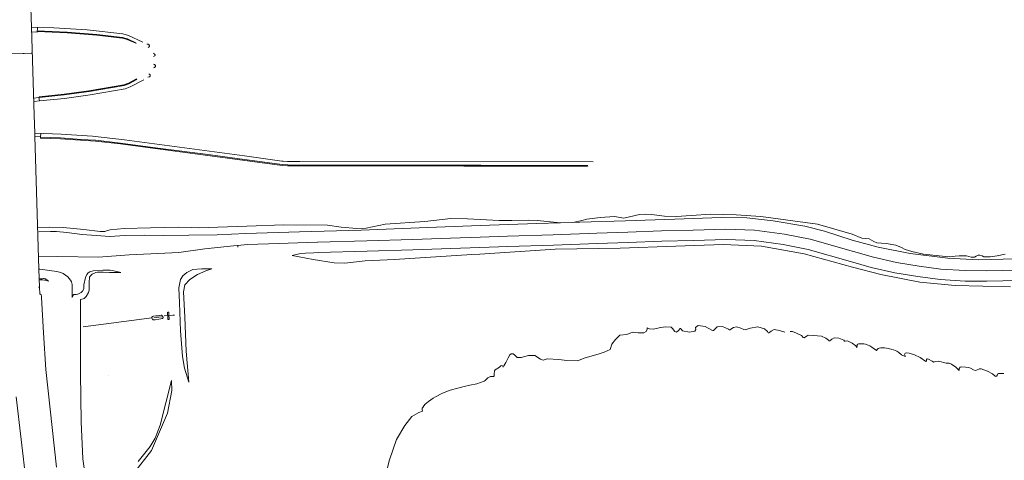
# Model space of a CAD drawing. Header units: metres. Extents: x 66374 to 71914, y 405953 to 412623.
# Tile 14 of 42: x 70228 to 71010, y 408479 to 408829. Entities that reach past the tile are written whole.
import ezdxf

# ---------------------------------------------------------------- set-up
doc = ezdxf.new("R2010")
doc.units = ezdxf.units.M
doc.layers.add('2013-05-24_onderlegger_OVLIJNOBJ', color=252, linetype='Continuous', lineweight=0)

msp = doc.modelspace()

# ---------------------------------------------------------------- linework, layer by layer
at = {"layer": '2013-05-24_onderlegger_OVLIJNOBJ'}
for p, q in [((70237.34, 408822.72), (70236.52, 408848.32)), ((70237.34, 408822.72), (70237.16, 408822.72)), ((70239.56, 408752.96), (70237.34, 408822.72)), ((70255.06, 408822.4), (70237.34, 408822.72)), ((70242.1, 408822.62), (70241.86, 408818.85)), ((70281.7, 408820.7), (70255.06, 408822.4)), ((70241.86, 408818.85), (70237.62, 408819.01)), ((70241.98, 408819.9), (70242, 408819.9)), ((70241.98, 408819.39), (70242.03, 408819.39)), ((70242.03, 408819.39), (70242, 408819.9)), ((70242, 408819.9), (70265.74, 408818.98)), ((70242.03, 408819.36), (70242.03, 408819.39)), ((70242.03, 408819.39), (70265.69, 408818.43)), ((70265.69, 408818.43), (70289.3, 408816.54)), ((70265.74, 408818.98), (70289.37, 408817.09)), ((70309.96, 408817.44), (70281.7, 408820.7)), ((70289.3, 408816.54), (70309.58, 408814.14)), ((70289.37, 408817.09), (70309.72, 408814.69)), ((70309.58, 408814.14), (70313.38, 408813.15)), ((70309.72, 408814.69), (70313.62, 408813.63)), ((70314.38, 408816.29), (70309.96, 408817.44)), ((70325.95, 408810.94), (70314.38, 408816.29)), ((70313.38, 408813.15), (70320.19, 408810.02)), ((70313.62, 408813.63), (70320.42, 408810.5)), ((70320.43, 408810.43), (70320.32, 408810.11)), ((70330.29, 408809.22), (70329.1, 408809.22)), ((70329.96, 408806.62), (70330.78, 408807.23)), ((70330.41, 408809.2), (70330.29, 408809.22)), ((70330.48, 408809.16), (70330.41, 408809.2)), ((70330.61, 408809.06), (70330.48, 408809.16)), ((70330.77, 408808.84), (70330.61, 408809.06)), ((70330.99, 408808.32), (70330.77, 408808.84)), ((70330.78, 408807.23), (70330.87, 408807.32)), ((70330.87, 408807.32), (70330.99, 408807.54)), ((70331.05, 408807.98), (70330.99, 408808.32)), ((70330.99, 408807.54), (70331.04, 408807.8)), ((70331.04, 408807.8), (70331.05, 408807.98)), ((70230.76, 408801.93), (70221.91, 408801.6)), ((70231.61, 408801.97), (70230.76, 408801.93)), ((70237.05, 408802.17), (70231.61, 408801.97)), ((70237.96, 408802.21), (70237.05, 408802.17)), ((70335, 408801.57), (70334.05, 408802.11)), ((70334.42, 408799.42), (70335.3, 408800)), ((70335.24, 408801.37), (70335, 408801.57)), ((70335.36, 408801.2), (70335.24, 408801.37)), ((70335.3, 408800), (70335.37, 408800.06)), ((70335.54, 408800.83), (70335.36, 408801.2)), ((70335.37, 408800.06), (70335.48, 408800.23)), ((70335.48, 408800.23), (70335.55, 408800.43)), ((70335.56, 408800.71), (70335.54, 408800.83)), ((70335.55, 408800.43), (70335.56, 408800.71)), ((70334.22, 408793.44), (70335.24, 408793.06)), ((70335.23, 408790.91), (70334.45, 408790.66)), ((70335.36, 408790.97), (70335.23, 408790.91)), ((70335.24, 408793.06), (70335.36, 408792.99)), ((70335.36, 408792.99), (70335.57, 408792.8)), ((70335.59, 408791.18), (70335.36, 408790.97)), ((70335.57, 408792.8), (70335.74, 408792.55)), ((70335.76, 408791.46), (70335.59, 408791.18)), ((70335.74, 408792.55), (70335.82, 408792.37)), ((70335.84, 408791.66), (70335.76, 408791.46)), ((70335.82, 408792.37), (70335.9, 408792.03)), ((70335.89, 408791.92), (70335.84, 408791.66)), ((70335.9, 408792.03), (70335.89, 408791.92)), ((70330.94, 408783.26), (70329.72, 408783.23)), ((70330.64, 408785.86), (70331.41, 408785.22)), ((70331.07, 408783.29), (70330.94, 408783.26)), ((70331.31, 408783.43), (70331.07, 408783.29)), ((70331.51, 408783.66), (70331.31, 408783.43)), ((70331.41, 408785.22), (70331.49, 408785.13)), ((70331.49, 408785.13), (70331.64, 408784.92)), ((70331.61, 408783.84), (70331.51, 408783.66)), ((70331.74, 408784.19), (70331.61, 408783.84)), ((70331.64, 408784.92), (70331.7, 408784.76)), ((70331.7, 408784.76), (70331.77, 408784.42)), ((70331.77, 408784.42), (70331.74, 408784.19)), ((70283.08, 408772.22), (70310.82, 408777.12)), ((70283.18, 408771.68), (70311.02, 408776.58)), ((70310.82, 408777.12), (70314.51, 408778.43)), ((70311.02, 408776.58), (70314.78, 408777.92)), ((70315.7, 408775.33), (70311.73, 408773.86)), ((70314.51, 408778.43), (70320.9, 408781.82)), ((70314.78, 408777.92), (70321.13, 408781.33)), ((70326.76, 408781.12), (70315.7, 408775.33)), ((70320.91, 408781.76), (70321.13, 408781.33)), ((70321.13, 408781.33), (70321.17, 408781.34)), ((70321.13, 408781.33), (70321.21, 408781.18)), ((70243.6, 408767.01), (70243.58, 408767.52)), ((70243.61, 408767.58), (70263.27, 408769.57)), ((70243.66, 408767.04), (70263.34, 408768.99)), ((70263.27, 408769.57), (70283.08, 408772.22)), ((70263.34, 408768.99), (70283.18, 408771.68)), ((70284.14, 408768.96), (70263.66, 408766.24)), ((70311.73, 408773.86), (70284.14, 408768.96)), ((70239.19, 408766.5), (70243.34, 408766.91)), ((70243.85, 408764.22), (70239.25, 408763.74)), ((70243.34, 408766.91), (70243.85, 408764.22)), ((70263.66, 408766.24), (70243.85, 408764.22)), ((70243.85, 408764.22), (70243.86, 408764.19)), ((70240, 408738.62), (70239.56, 408752.96)), ((70240.08, 408736.03), (70240, 408738.62)), ((70240, 408738.62), (70261.02, 408737.82)), ((70240.08, 408736.03), (70240.02, 408736.03)), ((70243.29, 408630.59), (70240.08, 408736.03)), ((70244.62, 408735.85), (70240.08, 408736.03)), ((70244.59, 408735.58), (70244.62, 408735.85)), ((70244.62, 408735.85), (70244.87, 408738.18)), ((70244.78, 408735.84), (70244.62, 408735.85)), ((70261.02, 408737.82), (70285.78, 408736.13)), ((70285.78, 408736.13), (70311.23, 408733.31)), ((70244.62, 408734.78), (70244.7, 408735.39)), ((70260.48, 408734.21), (70244.62, 408734.75)), ((70244.7, 408735.39), (70244.63, 408735.39)), ((70244.7, 408735.39), (70244.7, 408735.46)), ((70260.5, 408734.88), (70244.7, 408735.39)), ((70288.28, 408732.32), (70260.48, 408734.21)), ((70277.01, 408733.73), (70260.5, 408734.88)), ((70288.32, 408732.99), (70277.01, 408733.73)), ((70308.02, 408730.14), (70288.28, 408732.32)), ((70308.11, 408730.78), (70288.32, 408732.99)), ((70339.75, 408725.86), (70308.02, 408730.14)), ((70339.84, 408726.53), (70308.11, 408730.78)), ((70311.23, 408733.31), (70406.47, 408720.51)), ((70375.42, 408721.15), (70339.75, 408725.86)), ((70375.5, 408721.82), (70339.84, 408726.53)), ((70436.39, 408713.06), (70375.42, 408721.15)), ((70406.58, 408717.7), (70375.5, 408721.82)), ((70406.47, 408720.51), (70428.84, 408717.54)), ((70436.46, 408713.76), (70406.58, 408717.7)), ((70428.84, 408717.54), (70436.22, 408716.51)), ((70436.22, 408716.51), (70437.28, 408716.42)), ((70440.84, 408712.74), (70436.39, 408713.06)), ((70440.89, 408713.41), (70436.46, 408713.76)), ((70437.28, 408716.42), (70440.86, 408716.22)), ((70465.6, 408712.64), (70440.84, 408712.74)), ((70440.86, 408716.22), (70450.59, 408716.22)), ((70465.62, 408713.34), (70440.89, 408713.41)), ((70450.59, 408716.22), (70683.49, 408715.81)), ((70523.25, 408712.58), (70465.6, 408712.64)), ((70523.27, 408713.28), (70465.62, 408713.34)), ((70580.74, 408712.48), (70523.25, 408712.58)), ((70580.77, 408713.15), (70523.27, 408713.28)), ((70594.16, 408712.45), (70580.74, 408712.48)), ((70594.17, 408713.15), (70580.77, 408713.15)), ((70638.51, 408712.38), (70594.16, 408712.45)), ((70638.53, 408713.06), (70594.17, 408713.15)), ((70679.14, 408712.35), (70638.51, 408712.38)), ((70679.14, 408713.02), (70638.53, 408713.06)), ((70679.14, 408713.02), (70679.14, 408713.09)), ((70679.18, 408712.32), (70679.14, 408713.02)), ((70707.98, 408671.2), (70720.43, 408673.92)), ((70720.43, 408673.92), (70724.96, 408674.4)), ((70724.96, 408674.4), (70729.98, 408673.92)), ((70729.98, 408673.92), (70740.15, 408672.7)), ((70761.36, 408673.15), (70776.99, 408674.3)), ((70776.99, 408674.3), (70797.01, 408673.79)), ((70797.01, 408673.79), (70816.59, 408672.45)), ((70437.94, 408665.7), (70408.36, 408664.67)), ((70472.51, 408665.54), (70437.94, 408665.7)), ((70483.36, 408664.03), (70472.51, 408665.54)), ((70518.22, 408666.4), (70503.2, 408663.1)), ((70549.71, 408668.48), (70518.22, 408666.4)), ((70570.42, 408670.82), (70549.71, 408668.48)), ((70583.74, 408670.66), (70570.42, 408670.82)), ((70608.8, 408669.31), (70583.74, 408670.66)), ((70593.77, 408665.25), (70638.74, 408666.85)), ((70618.87, 408669.26), (70608.8, 408669.31)), ((70632.3, 408669.55), (70618.87, 408669.26)), ((70638.99, 408669.22), (70632.3, 408669.55)), ((70638.74, 408666.85), (70657.57, 408667.46)), ((70657.57, 408667.46), (70638.99, 408669.22)), ((70657.57, 408667.46), (70667.43, 408667.78)), ((70657.57, 408667.46), (70657.64, 408667.46)), ((70667.43, 408667.78), (70667.38, 408667.78)), ((70667.43, 408667.78), (70674.5, 408669.31)), ((70667.43, 408667.78), (70673.03, 408667.97)), ((70673.03, 408667.97), (70709.25, 408668.93)), ((70674.5, 408669.31), (70678.51, 408670.3)), ((70678.51, 408670.3), (70689.15, 408671.68)), ((70689.15, 408671.68), (70700.52, 408672.48)), ((70700.52, 408672.48), (70707.98, 408671.2)), ((70709.25, 408668.93), (70748.35, 408670.3)), ((70740.15, 408672.7), (70749.58, 408672.32)), ((70748.35, 408670.3), (70785.1, 408671.52)), ((70749.58, 408672.32), (70761.36, 408673.15)), ((70785.1, 408671.52), (70805.64, 408671.39)), ((70805.64, 408671.39), (70826.59, 408669.09)), ((70816.59, 408672.45), (70861.74, 408666.37)), ((70826.59, 408669.09), (70851.66, 408664.86)), ((70861.74, 408666.37), (70889.14, 408658.37)), ((70251.95, 408663.84), (70242.31, 408663.68)), ((70243.27, 408660.29), (70252.49, 408660.61)), ((70262.71, 408663.62), (70251.95, 408663.84)), ((70252.49, 408660.61), (70257.31, 408660.58)), ((70257.31, 408660.58), (70265.58, 408659.74)), ((70278.91, 408662.21), (70262.71, 408663.62)), ((70265.58, 408659.74), (70277.65, 408658.21)), ((70277.65, 408658.21), (70292.52, 408656.99)), ((70291.98, 408660.64), (70278.91, 408662.21)), ((70295.75, 408660.45), (70291.98, 408660.64)), ((70297.7, 408661.25), (70295.75, 408660.45)), ((70300.01, 408661.92), (70297.7, 408661.25)), ((70311.06, 408662.82), (70300.01, 408661.92)), ((70332.01, 408663.33), (70311.06, 408662.82)), ((70311.7, 408657.22), (70327.52, 408657.6)), ((70327.52, 408657.6), (70342.42, 408657.28)), ((70354.3, 408663.97), (70332.01, 408663.33)), ((70364.7, 408663.74), (70354.3, 408663.97)), ((70362.47, 408657.47), (70384.86, 408657.98)), ((70370.17, 408663.42), (70364.7, 408663.74)), ((70408.36, 408664.67), (70370.17, 408663.42)), ((70384.86, 408657.98), (70407.78, 408658.88)), ((70407.78, 408658.88), (70450.38, 408660.22)), ((70450.38, 408660.22), (70499.14, 408661.7)), ((70495.83, 408662.88), (70483.36, 408664.03)), ((70503.2, 408663.1), (70495.83, 408662.88)), ((70499.14, 408661.7), (70545.33, 408663.49)), ((70545.33, 408663.49), (70593.77, 408665.25)), ((70651.85, 408657.92), (70615.45, 408656.8)), ((70686.33, 408659.2), (70651.85, 408657.92)), ((70711.09, 408659.94), (70686.33, 408659.2)), ((70737.7, 408661.15), (70711.09, 408659.94)), ((70762.98, 408661.6), (70737.7, 408661.15)), ((70788.77, 408662.4), (70762.98, 408661.6)), ((70811.73, 408661.57), (70788.77, 408662.4)), ((70835.58, 408658.46), (70811.73, 408661.57)), ((70855.82, 408654.37), (70835.58, 408658.46)), ((70851.66, 408664.86), (70867.38, 408660.74)), ((70867.38, 408660.74), (70889.11, 408653.73)), ((70889.14, 408658.37), (70896.85, 408655.14)), ((70292.52, 408656.99), (70299.33, 408656.64)), ((70299.33, 408656.64), (70311.7, 408657.22)), ((70342.42, 408657.28), (70362.47, 408657.47)), ((70401.27, 408649.52), (70408.8, 408650.18)), ((70408.8, 408650.18), (70425.7, 408650.78)), ((70425.7, 408650.78), (70464.54, 408652.06)), ((70503.74, 408653.18), (70464.86, 408652.06)), ((70540.04, 408654.27), (70503.74, 408653.18)), ((70577.92, 408655.49), (70540.04, 408654.27)), ((70593.7, 408656.03), (70577.92, 408655.49)), ((70615.45, 408656.8), (70593.7, 408656.03)), ((70652.07, 408649.63), (70686.62, 408650.94)), ((70686.62, 408650.94), (70711.31, 408651.68)), ((70711.31, 408651.68), (70738.07, 408652.93)), ((70738.07, 408652.93), (70763.14, 408653.34)), ((70786.8, 408650.11), (70749.05, 408648.99)), ((70763.14, 408653.34), (70789.04, 408654.14)), ((70817.27, 408648.8), (70786.8, 408650.11)), ((70789.04, 408654.14), (70811.45, 408653.34)), ((70811.45, 408653.34), (70834.47, 408650.24)), ((70834.47, 408650.24), (70854.17, 408646.27)), ((70890.22, 408644.54), (70855.82, 408654.37)), ((70889.11, 408653.73), (70909.89, 408647.97)), ((70896.85, 408655.14), (70902.84, 408654.66)), ((70902.84, 408654.66), (70906.42, 408652.51)), ((70906.42, 408652.51), (70908.71, 408651.58)), ((70908.71, 408651.58), (70916.26, 408651.04)), ((70916.26, 408651.04), (70923.78, 408649.7)), ((70290.52, 408640.03), (70314.94, 408641.98)), ((70314.94, 408641.98), (70332.16, 408642.78)), ((70332.16, 408642.78), (70354.46, 408643.84)), ((70354.46, 408643.84), (70375.02, 408646.69)), ((70375.02, 408646.69), (70397.84, 408649.22)), ((70397.84, 408649.22), (70401.27, 408649.52)), ((70401.27, 408649.52), (70401.22, 408647.97)), ((70401.28, 408649.7), (70401.27, 408649.52)), ((70444.53, 408641.5), (70449.94, 408642.85)), ((70449.94, 408642.85), (70454.97, 408643.38)), ((70454.97, 408643.38), (70461.73, 408643.67)), ((70461.73, 408643.67), (70465.1, 408643.84)), ((70465.1, 408643.84), (70503.97, 408644.93)), ((70503.97, 408644.93), (70540.29, 408646.02)), ((70587.25, 408642.14), (70525.75, 408638.24)), ((70540.29, 408646.02), (70578.18, 408647.3)), ((70578.18, 408647.3), (70593.62, 408647.81)), ((70593.58, 408642.53), (70587.25, 408642.14)), ((70653.39, 408646.37), (70593.58, 408642.53)), ((70593.62, 408647.81), (70615.74, 408648.58)), ((70615.74, 408648.58), (70652.07, 408649.63)), ((70705.04, 408647.33), (70653.39, 408646.37)), ((70749.05, 408648.99), (70705.04, 408647.33)), ((70851.14, 408642.69), (70817.27, 408648.8)), ((70889.5, 408632.06), (70851.14, 408642.69)), ((70854.17, 408646.27), (70887.93, 408636.58)), ((70906.28, 408640), (70890.22, 408644.54)), ((70909.89, 408647.97), (70935.32, 408642.91)), ((70923.78, 408649.7), (70928.41, 408647.71)), ((70928.41, 408647.71), (70931.26, 408646.21)), ((70931.26, 408646.21), (70936.64, 408644.64)), ((70935.32, 408642.91), (70965.1, 408639.42)), ((70936.64, 408644.64), (70945.99, 408642.62)), ((70945.99, 408642.62), (70958.33, 408641.18)), ((71004.49, 408641.15), (71010.83, 408642.56)), ((70243.02, 408640.29), (70258.03, 408640.58)), ((70258.03, 408640.58), (70290.52, 408640.03)), ((70461.09, 408638.24), (70444.53, 408641.5)), ((70477.81, 408635.66), (70461.09, 408638.24)), ((70486.2, 408635.26), (70477.81, 408635.66)), ((70502.55, 408637.15), (70486.2, 408635.26)), ((70525.75, 408638.24), (70502.55, 408637.15)), ((70887.93, 408636.58), (70904.41, 408631.94)), ((70924.51, 408635.84), (70906.28, 408640)), ((70942.42, 408632.86), (70924.51, 408635.84)), ((70958.33, 408641.18), (70966.25, 408640.48)), ((70965.1, 408639.42), (70989.46, 408638.02)), ((70966.25, 408640.48), (70971.08, 408640.8)), ((70971.08, 408640.8), (70974.26, 408641.06)), ((70974.26, 408641.06), (70979.99, 408641.15)), ((70979.99, 408641.15), (70983.62, 408640.22)), ((70983.62, 408640.22), (70986.29, 408640.19)), ((70986.29, 408640.19), (70987.63, 408640.9)), ((70987.63, 408640.9), (70989.17, 408641.73)), ((70989.17, 408641.73), (70990.58, 408641.66)), ((70989.46, 408638.02), (71009.22, 408638.43)), ((70990.58, 408641.66), (70992.38, 408641.15)), ((70992.38, 408641.15), (70993.83, 408640.35)), ((70993.83, 408640.35), (70998.89, 408640.38)), ((70998.89, 408640.38), (71004.49, 408641.15)), ((71009.22, 408638.43), (71021.83, 408638.78)), ((70243.26, 408630.59), (70243.29, 408630.59)), ((70243.29, 408630.59), (70244.04, 408630.49)), ((70243.3, 408630.46), (70243.29, 408630.59)), ((70243.73, 408616.42), (70243.3, 408630.46)), ((70244.04, 408630.49), (70257.56, 408628.74)), ((70257.56, 408628.74), (70260.66, 408627.96)), ((70260.66, 408627.96), (70262.6, 408627.06)), ((70262.6, 408627.06), (70266.3, 408624.38)), ((70281.47, 408626.44), (70280.22, 408623.87)), ((70282.5, 408627.55), (70281.47, 408626.44)), ((70283.73, 408628.46), (70282.5, 408627.55)), ((70286.42, 408629.38), (70283.73, 408628.46)), ((70284.03, 408625.16), (70285.62, 408626.53)), ((70285.62, 408626.53), (70288.45, 408627.89)), ((70294.05, 408629.73), (70286.42, 408629.38)), ((70288.45, 408627.89), (70289.95, 408628.16)), ((70289.95, 408628.16), (70294.22, 408628.22)), ((70299.95, 408629.68), (70294.05, 408629.73)), ((70294.22, 408628.22), (70299.38, 408627.94)), ((70299.38, 408627.94), (70308.26, 408628.03)), ((70302.85, 408629.28), (70299.95, 408629.68)), ((70308.26, 408628.03), (70302.85, 408629.28)), ((70357.66, 408625.41), (70360.77, 408627.97)), ((70360.77, 408627.97), (70365.47, 408630.37)), ((70365.47, 408630.37), (70372.83, 408630.75)), ((70375.79, 408629.31), (70369.22, 408626.24)), ((70372.83, 408630.75), (70380.62, 408630.82)), ((70380.62, 408630.82), (70375.79, 408629.31)), ((70911.87, 408626.24), (70889.5, 408632.06)), ((70904.41, 408631.94), (70923.14, 408627.65)), ((70923.14, 408627.65), (70941.37, 408624.67)), ((70959.76, 408630.66), (70942.42, 408632.86)), ((70978.94, 408629.44), (70959.76, 408630.66)), ((70996, 408629.28), (70978.94, 408629.44)), ((71021.38, 408629.79), (70996, 408629.28)), ((70243.7, 408623.1), (70244.62, 408623.01)), ((70246.38, 408622.08), (70243.75, 408622.08)), ((70244.62, 408623.01), (70245.59, 408623)), ((70245.59, 408623), (70246.92, 408623.07)), ((70247.71, 408621.98), (70246.38, 408622.08)), ((70246.92, 408623.07), (70247.56, 408623.05)), ((70247.56, 408623.05), (70248.16, 408622.94)), ((70248.36, 408621.86), (70247.71, 408621.98)), ((70248.16, 408622.94), (70248.44, 408622.83)), ((70249.3, 408621.57), (70248.36, 408621.86)), ((70248.44, 408622.83), (70248.83, 408622.59)), ((70248.83, 408622.59), (70250.95, 408620.93)), ((70250.95, 408620.93), (70249.3, 408621.57)), ((70266.3, 408624.38), (70268.5, 408621.94)), ((70268.5, 408621.94), (70269.25, 408620.59)), ((70269.25, 408620.59), (70269.72, 408618.4)), ((70280.22, 408623.87), (70279.06, 408618.14)), ((70283.22, 408613.86), (70283.27, 408620.03)), ((70283.27, 408620.03), (70283.62, 408624.26)), ((70283.62, 408624.26), (70284.03, 408625.16)), ((70354.53, 408615.84), (70355.85, 408622.35)), ((70355.85, 408622.35), (70357.66, 408625.41)), ((70363.3, 408622.27), (70359.12, 408618.02)), ((70369.22, 408626.24), (70363.3, 408622.27)), ((70942.86, 408620.38), (70911.87, 408626.24)), ((70941.37, 408624.67), (70959.23, 408622.37)), ((70971.1, 408617.57), (70942.86, 408620.38)), ((70959.23, 408622.37), (70978.85, 408621.12)), ((70978.85, 408621.12), (70996.18, 408620.99)), ((70996.18, 408620.99), (71021.61, 408621.5)), ((70242.97, 408616.35), (70243.73, 408616.42)), ((70243.73, 408616.42), (70244.18, 408610.88)), ((70244.18, 408610.88), (70244.98, 408610.11)), ((70269.7, 408610.02), (70269.66, 408612.13)), ((70269.72, 408618.4), (70269.78, 408612.13)), ((70274.21, 408610.78), (70272.85, 408610.57)), ((70276.82, 408612.1), (70274.21, 408610.78)), ((70278, 408613.09), (70276.82, 408612.1)), ((70278.9, 408614.94), (70278, 408613.09)), ((70279.06, 408618.14), (70278.9, 408614.94)), ((70280.88, 408608.99), (70282.81, 408612.14)), ((70282.81, 408612.14), (70283.22, 408613.86)), ((70355.1, 408603.81), (70354.53, 408615.84)), ((70359.12, 408618.02), (70358.05, 408612.7)), ((70358.05, 408612.7), (70359.25, 408592.58)), ((71015.02, 408616.51), (70971.1, 408617.57)), ((70244.98, 408610.11), (70245.31, 408609.12)), ((70245.31, 408609.12), (70245.3, 408608.06)), ((70245.3, 408608.06), (70247.02, 408579.9)), ((70269.68, 408608.13), (70269.7, 408610.02)), ((70270.5, 408609.89), (70269.68, 408608.13)), ((70271.05, 408610.41), (70270.5, 408609.89)), ((70272.85, 408610.57), (70271.05, 408610.41)), ((70276.3, 408606.56), (70278.37, 408606.98)), ((70276.46, 408602.56), (70276.3, 408606.56)), ((70278.37, 408606.98), (70279.33, 408607.39)), ((70279.33, 408607.39), (70280.88, 408608.99)), ((70355.8, 408581.57), (70355.1, 408603.81)), ((70276.23, 408588.1), (70276.46, 408602.56)), ((70345.33, 408595.87), (70345.32, 408595.52)), ((70345.32, 408595.52), (70345.43, 408594.82)), ((70345.38, 408596.32), (70345.33, 408595.87)), ((70346.14, 408596.45), (70345.71, 408596.54)), ((70346.27, 408596.37), (70346.14, 408596.45)), ((70346.39, 408596.1), (70346.27, 408596.37)), ((70346.58, 408593.74), (70346.39, 408596.1)), ((70276.22, 408588.03), (70276.39, 408547.9)), ((70278.35, 408584.83), (70333.09, 408591.87)), ((70333.09, 408591.87), (70333.13, 408592.48)), ((70333.09, 408591.87), (70333.12, 408591.87)), ((70333.09, 408591.81), (70333.09, 408591.87)), ((70333.16, 408591.27), (70333.09, 408591.81)), ((70333.13, 408592.48), (70333.35, 408592.83)), ((70333.28, 408591.01), (70333.16, 408591.27)), ((70333.57, 408590.67), (70333.28, 408591.01)), ((70333.35, 408592.83), (70333.52, 408592.96)), ((70333.52, 408592.96), (70334.3, 408593.22)), ((70333.74, 408590.56), (70333.57, 408590.67)), ((70334.03, 408590.46), (70333.74, 408590.56)), ((70334.6, 408590.42), (70334.03, 408590.46)), ((70334.3, 408593.22), (70336.18, 408593.44)), ((70335.74, 408590.46), (70334.6, 408590.42)), ((70334.63, 408591.9), (70340.79, 408592.67)), ((70338.58, 408590.78), (70335.74, 408590.46)), ((70336.18, 408593.44), (70338.26, 408593.57)), ((70338.26, 408593.57), (70339.26, 408593.79)), ((70340.24, 408591.09), (70338.58, 408590.78)), ((70339.26, 408593.79), (70340.31, 408593.98)), ((70341.06, 408591.33), (70340.24, 408591.09)), ((70340.31, 408593.98), (70340.63, 408593.95)), ((70340.63, 408593.95), (70341.24, 408593.6)), ((70341.4, 408591.52), (70341.06, 408591.33)), ((70341.24, 408593.6), (70341.49, 408593.38)), ((70341.89, 408592.13), (70341.4, 408591.52)), ((70341.49, 408593.38), (70341.86, 408592.86)), ((70341.86, 408592.86), (70341.96, 408592.37)), ((70341.96, 408592.37), (70341.89, 408592.13)), ((70342.85, 408593.44), (70345.62, 408593.66)), ((70345.43, 408594.82), (70345.54, 408594.4)), ((70345.54, 408594.4), (70345.62, 408593.66)), ((70345.62, 408593.66), (70346.58, 408593.74)), ((70345.62, 408593.66), (70345.67, 408593.27)), ((70345.67, 408593.27), (70345.73, 408591.74)), ((70345.73, 408591.74), (70345.82, 408590.98)), ((70345.82, 408590.98), (70345.92, 408590.72)), ((70345.92, 408590.72), (70346.15, 408590.59)), ((70346.15, 408590.59), (70346.35, 408590.61)), ((70346.35, 408590.61), (70346.45, 408590.66)), ((70346.45, 408590.66), (70346.68, 408590.85)), ((70346.58, 408593.74), (70349.77, 408593.99)), ((70346.75, 408591.55), (70346.58, 408593.74)), ((70346.68, 408590.85), (70346.74, 408590.98)), ((70346.74, 408590.98), (70346.75, 408591.55)), ((70349.77, 408593.99), (70350.88, 408594.08)), ((70359.25, 408592.58), (70360.3, 408565.54)), ((70247.02, 408579.9), (70248.7, 408550.91)), ((70357.47, 408561.18), (70355.8, 408581.57)), ((70710.14, 408578.62), (70713.44, 408579.94)), ((70713.44, 408579.94), (70715.44, 408580.45)), ((70715.44, 408580.45), (70719.33, 408580.13)), ((70719.33, 408580.13), (70723.66, 408580)), ((70723.66, 408580), (70725.61, 408580.99)), ((70725.61, 408580.99), (70726.42, 408582.85)), ((70726.42, 408582.85), (70726.33, 408584.06)), ((70726.33, 408584.06), (70728.37, 408583.17)), ((70728.37, 408583.17), (70731.24, 408582.84)), ((70731.24, 408582.84), (70737.28, 408584.35)), ((70737.28, 408584.35), (70740.94, 408584.9)), ((70740.94, 408584.9), (70745.35, 408584.61)), ((70745.35, 408584.61), (70746.55, 408583.42)), ((70746.55, 408583.42), (70748.5, 408580.96)), ((70748.5, 408580.96), (70749.82, 408580.48)), ((70749.82, 408580.48), (70751.42, 408581.89)), ((70751.42, 408581.89), (70752.59, 408583.42)), ((70752.59, 408583.42), (70753.1, 408583.49)), ((70753.1, 408583.49), (70753.46, 408583.01)), ((70753.46, 408583.01), (70754.55, 408581.7)), ((70754.55, 408581.7), (70760.02, 408580.64)), ((70760.02, 408580.64), (70764.33, 408581.41)), ((70764.33, 408581.41), (70764.93, 408582.78)), ((70764.71, 408584.16), (70767.01, 408585.92)), ((70764.93, 408582.78), (70764.71, 408584.16)), ((70767.01, 408585.92), (70772.37, 408585.02)), ((70772.37, 408585.02), (70777.73, 408582.21)), ((70777.73, 408582.21), (70778.48, 408581.82)), ((70778.48, 408581.82), (70779.07, 408581.98)), ((70779.07, 408581.98), (70780.04, 408583.01)), ((70780.04, 408583.01), (70781.95, 408584.8)), ((70781.95, 408584.8), (70786.36, 408584.96)), ((70786.36, 408584.96), (70790.97, 408583.04)), ((70790.97, 408583.04), (70791.9, 408582.5)), ((70791.9, 408582.5), (70792.47, 408582.43)), ((70792.47, 408582.43), (70792.94, 408582.88)), ((70792.94, 408582.88), (70794.98, 408584.29)), ((70794.98, 408584.29), (70797.37, 408584.67)), ((70797.37, 408584.67), (70800.89, 408583.78)), ((70800.89, 408583.78), (70803.26, 408582.53)), ((70803.26, 408582.53), (70804.37, 408582.4)), ((70804.37, 408582.4), (70805.14, 408582.75)), ((70805.14, 408582.75), (70808.34, 408583.74)), ((70808.34, 408583.74), (70814.21, 408584.77)), ((70814.21, 408584.77), (70819.64, 408583.3)), ((70819.64, 408583.3), (70821.86, 408580.99)), ((70821.86, 408580.99), (70822.51, 408580)), ((70822.51, 408580), (70823.11, 408580)), ((70823.11, 408580), (70823.91, 408580.42)), ((70823.91, 408580.42), (70824.91, 408581.22)), ((70824.91, 408581.22), (70827.21, 408582.53)), ((70827.21, 408582.53), (70831.64, 408581.98)), ((70831.64, 408581.98), (70835.78, 408580.58)), ((70840.02, 408581.18), (70841.88, 408581.09)), ((70841.88, 408581.09), (70844.9, 408579.68)), ((70844.9, 408579.68), (70848.89, 408577.86)), ((70698.31, 408571.04), (70701.13, 408574.62)), ((70701.13, 408574.62), (70704.66, 408578.08)), ((70704.66, 408578.08), (70710.14, 408578.62)), ((70848.89, 408577.86), (70850.24, 408576.42)), ((70850.24, 408576.42), (70851.02, 408576.1)), ((70851.02, 408576.1), (70851.43, 408576.26)), ((70851.43, 408576.26), (70852.56, 408577.12)), ((70852.56, 408577.12), (70854.33, 408578.21)), ((70854.33, 408578.21), (70858.59, 408577.92)), ((70858.59, 408577.92), (70864.98, 408577.34)), ((70864.98, 408577.34), (70868.26, 408575.81)), ((70868.26, 408575.81), (70870.37, 408574.11)), ((70870.37, 408574.11), (70870.82, 408573.57)), ((70870.82, 408573.57), (70871.5, 408573.66)), ((70871.5, 408573.66), (70873.06, 408574.94)), ((70873.06, 408574.94), (70874.83, 408576.03)), ((70874.83, 408576.03), (70878.76, 408575.87)), ((70878.76, 408575.87), (70882.49, 408574.24)), ((70882.49, 408574.24), (70883.21, 408573.41)), ((70883.21, 408573.41), (70883.7, 408573.28)), ((70883.7, 408573.28), (70885.62, 408573.57)), ((70885.62, 408573.57), (70889.27, 408571.87)), ((70889.27, 408571.87), (70892.02, 408569.57)), ((70360.3, 408565.54), (70362.42, 408540.93)), ((70687.46, 408563.07), (70692.35, 408564.54)), ((70692.35, 408564.54), (70697.01, 408566.85)), ((70697.01, 408566.85), (70698.31, 408571.04)), ((70892.02, 408569.57), (70893.03, 408568.35)), ((70893.03, 408568.35), (70893.14, 408569.79)), ((70893.14, 408569.79), (70893.32, 408570.66)), ((70893.32, 408570.66), (70893.63, 408571.04)), ((70893.63, 408571.04), (70894.33, 408571.38)), ((70894.33, 408571.38), (70895.75, 408571.39)), ((70895.75, 408571.39), (70898.39, 408571.27)), ((70898.39, 408571.27), (70899.7, 408571.01)), ((70899.7, 408571.01), (70902.05, 408570.18)), ((70902.05, 408570.18), (70903.16, 408569.67)), ((70903.16, 408569.67), (70904.74, 408568.74)), ((70904.74, 408568.74), (70906.73, 408567.33)), ((70906.73, 408567.33), (70908.68, 408566.05)), ((70908.68, 408566.05), (70909.14, 408566.78)), ((70909.14, 408566.78), (70909.93, 408567.52)), ((70909.93, 408567.52), (70910.61, 408567.85)), ((70910.61, 408567.85), (70912.04, 408568.16)), ((70912.04, 408568.16), (70915, 408568.14)), ((70915, 408568.14), (70916.47, 408567.94)), ((70916.47, 408567.94), (70920.21, 408567.09)), ((70920.21, 408567.09), (70922.04, 408566.53)), ((70922.04, 408566.53), (70924.72, 408565.44)), ((70924.72, 408565.44), (70926.37, 408564.32)), ((70926.37, 408564.32), (70928.4, 408562.62)), ((70930.68, 408562.91), (70931.21, 408563.78)), ((70931.21, 408563.78), (70932.27, 408564.2)), ((70932.27, 408564.2), (70934.39, 408563.81)), ((70934.39, 408563.81), (70938.77, 408562.53)), ((70358.82, 408551.84), (70357.47, 408561.18)), ((70612.49, 408553.92), (70614.24, 408556.51)), ((70614.24, 408556.51), (70615.97, 408560.1)), ((70615.97, 408560.1), (70617.26, 408562.5)), ((70617.26, 408562.5), (70618.36, 408563.26)), ((70618.36, 408563.26), (70619.88, 408563.23)), ((70619.88, 408563.23), (70620.97, 408562.56)), ((70620.97, 408562.56), (70623.27, 408560.51)), ((70623.27, 408560.51), (70626.46, 408560.54)), ((70626.46, 408560.54), (70632.06, 408562.05)), ((70632.06, 408562.05), (70637.11, 408562.08)), ((70637.11, 408562.08), (70641.57, 408559.01)), ((70641.57, 408559.01), (70643.7, 408558.24)), ((70643.7, 408558.24), (70646.87, 408559.46)), ((70646.87, 408559.46), (70656.26, 408558.88)), ((70656.26, 408558.88), (70662.66, 408558.11)), ((70662.66, 408558.11), (70670.98, 408557.7)), ((70670.98, 408557.7), (70677.05, 408560.1)), ((70677.05, 408560.1), (70687.46, 408563.07)), ((70928.4, 408562.62), (70929.55, 408562.02)), ((70929.55, 408562.02), (70931.51, 408561.31)), ((70931.51, 408561.31), (70930.68, 408562.91)), ((70938.77, 408562.53), (70943.11, 408560.45)), ((70943.11, 408560.45), (70947.65, 408557.31)), ((70947.65, 408557.31), (70948.18, 408557.7)), ((70948.18, 408557.7), (70948.24, 408558.75)), ((70948.24, 408558.75), (70948.8, 408559.42)), ((70948.8, 408559.42), (70949.94, 408559.07)), ((70949.94, 408559.07), (70952.69, 408557.41)), ((70952.69, 408557.41), (70953.96, 408556.61)), ((70953.96, 408556.61), (70955.25, 408557.18)), ((70955.25, 408557.18), (70957.72, 408557.44)), ((70957.72, 408557.44), (70963.81, 408556)), ((70963.81, 408556), (70966.37, 408555.78)), ((70248.69, 408551.04), (70248.7, 408550.91)), ((70257.22, 408473.28), (70248.7, 408550.91)), ((70362.42, 408540.93), (70358.82, 408551.84)), ((70604.98, 408547.1), (70605.16, 408549.73)), ((70605.16, 408549.73), (70605.7, 408550.65)), ((70605.7, 408550.65), (70609.12, 408552.77)), ((70609.12, 408552.77), (70610.24, 408553.92)), ((70610.24, 408553.92), (70611.11, 408554.11)), ((70611.11, 408554.11), (70611.45, 408553.89)), ((70611.45, 408553.89), (70612.16, 408552.7)), ((70612.16, 408552.7), (70612.49, 408553.92)), ((70966.37, 408555.78), (70968.23, 408555.1)), ((70968.23, 408555.1), (70971.45, 408552.83)), ((70971.45, 408552.83), (70974.17, 408550.08)), ((70974.17, 408550.08), (70974.29, 408551.74)), ((70974.29, 408551.74), (70974.89, 408552.61)), ((70974.89, 408552.61), (70976.33, 408552.88)), ((70976.33, 408552.88), (70979.23, 408552.61)), ((70979.23, 408552.61), (70981.9, 408552.43)), ((70981.9, 408552.43), (70983.15, 408552.03)), ((70983.15, 408552.03), (70985.7, 408550.62)), ((70985.7, 408550.62), (70986.82, 408550.02)), ((70986.82, 408550.02), (70988.01, 408550.34)), ((70988.01, 408550.34), (70990.3, 408551.52)), ((70990.3, 408551.52), (70991.77, 408551.3)), ((70991.77, 408551.3), (70996.65, 408549.57)), ((70996.65, 408549.57), (71000.77, 408547.39)), ((70276.39, 408547.9), (70276.75, 408509.41)), ((70339.66, 408506.69), (70348.58, 408542.24)), ((70348.58, 408542.24), (70348.92, 408534.11)), ((70591.1, 408539.49), (70597.03, 408541.63)), ((70597.03, 408541.63), (70597.78, 408542.06)), ((70597.78, 408542.06), (70599, 408543.35)), ((70599, 408543.35), (70599.97, 408544.29)), ((70599.97, 408544.29), (70601.86, 408545.31)), ((70601.86, 408545.31), (70604.33, 408545.38)), ((70604.33, 408545.38), (70604.83, 408545.76)), ((70604.83, 408545.76), (70604.98, 408547.1)), ((71000.77, 408547.39), (71002.71, 408545.7)), ((71002.71, 408545.7), (71003.45, 408545.42)), ((71003.45, 408545.42), (71003.77, 408545.54)), ((71003.77, 408545.54), (71004.55, 408546.62)), ((71004.55, 408546.62), (71004.97, 408547.36)), ((71004.97, 408547.36), (71005.53, 408547.67)), ((71005.53, 408547.67), (71006.75, 408547.78)), ((71006.75, 408547.78), (71009.8, 408547.68)), ((70348.92, 408534.11), (70345.4, 408516.13)), ((70563.94, 408532.16), (70569.89, 408534.43)), ((70569.89, 408534.43), (70575.93, 408536)), ((70575.93, 408536), (70581.09, 408537.44)), ((70581.09, 408537.44), (70585.55, 408538.46)), ((70585.55, 408538.46), (70591.1, 408539.49)), ((70236.72, 408430.46), (70225.22, 408529.25)), ((70550.16, 408523.36), (70552.72, 408525.54)), ((70552.72, 408525.54), (70556.39, 408528.12)), ((70556.39, 408528.12), (70558.32, 408529.25)), ((70558.32, 408529.25), (70563.94, 408532.16)), ((70545.14, 408516.61), (70548.07, 408517.79)), ((70547.79, 408519.01), (70547.83, 408520.05)), ((70548.07, 408517.79), (70547.79, 408519.01)), ((70547.83, 408520.05), (70548.11, 408520.72)), ((70548.11, 408520.72), (70548.99, 408522.02)), ((70548.99, 408522.02), (70550.16, 408523.36)), ((70276.75, 408509.41), (70278.26, 408479.88)), ((70345.4, 408516.13), (70332.64, 408486.43)), ((70533.98, 408506.34), (70539.41, 408513.47)), ((70539.41, 408513.47), (70545.14, 408516.61)), ((70335.58, 408496.24), (70339.66, 408506.69)), ((70527.4, 408495.17), (70533.98, 408506.34)), ((70331.65, 408489.77), (70335.58, 408496.24)), ((70521.68, 408479.01), (70527.4, 408495.17)), ((70332.64, 408486.43), (70318.69, 408468.58)), ((70322.02, 408477.82), (70331.65, 408489.77)), ((70278.26, 408479.88), (70280.29, 408465.25)), ((70518.53, 408467.01), (70521.68, 408479.01))]:
    msp.add_line(p, q, dxfattribs=at)
at = {"layer": '2013-05-24_onderlegger_OVLIJNOBJ', "const_width": 0.0002, "flags": 128}
for points in [[(70329.72, 408572.56), (70310.8, 408590.53), (70294.91, 408574.91), (70287.42, 408582.62), (70311.9, 408607.62), (70338.44, 408581.41)], [(70346.87, 408557.72), (70345.81, 408558.62), (70343.07, 408559.44), (70336.35, 408558.53), (70333.25, 408555.09), (70313.08, 408532.87), (70296.83, 408547.72), (70291.39, 408552.69), (70287.59, 408549.56), (70275.66, 408561.06), (70286.62, 408572.12), (70289.56, 408569.62), (70294.91, 408574.91), (70310.8, 408590.53), (70329.72, 408572.56), (70335.86, 408566.75), (70337.62, 408566.72), (70340.82, 408567.34), (70343.12, 408568.66), (70344.83, 408570.41), (70345.12, 408571.37)], [(70333.25, 408555.09), (70341.24, 408547.25), (70312.55, 408518.12), (70290.35, 408540), (70296.83, 408547.72), (70313.08, 408532.87)]]:
    msp.add_lwpolyline(points, close=True, dxfattribs=at)

doc.saveas('drawing.dxf')
